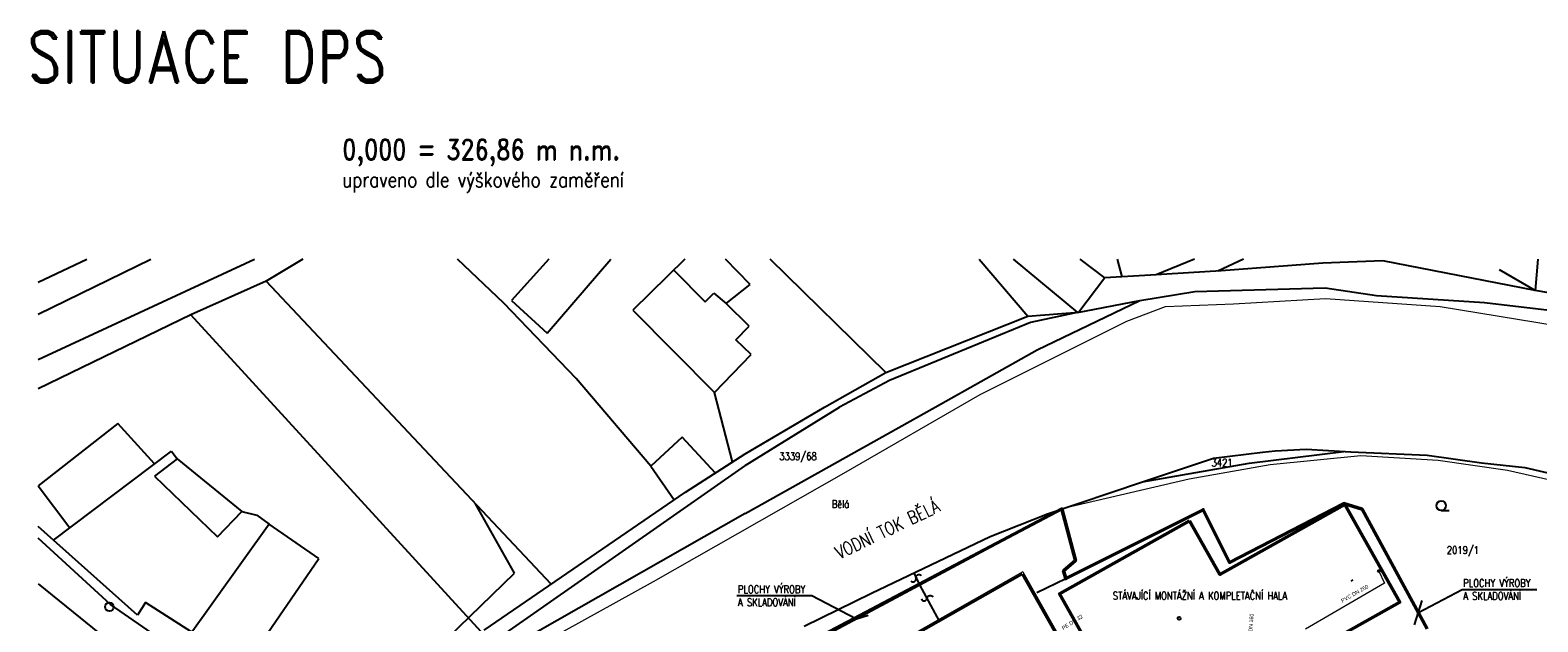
# Model space of a CAD drawing. Header units: millimetres. Extents: x 574189 to 1856771, y -1280639 to 333486.
# Tile 50 of 59: x 657941 to 951947, y 218103 to 333486. Entities that reach past the tile are written whole.
import ezdxf
from ezdxf.enums import TextEntityAlignment as Align
from ezdxf.lldxf.tags import DXFTag

# ---------------------------------------------------------------- set-up
doc = ezdxf.new("R2010")
doc.units = ezdxf.units.MM
doc.linetypes.add('DIVIDE', pattern=[8, 3, -1.5, 0.25, -1.5, 0.25, -1.5])
for name, color, linetype, lineweight in [('IN_C_TENKA', 7, 'Continuous', 18), ('OstKanDest', 32, '626B', 13), ('OstPlynNtl', 30, '633B', 13), ('OstVodPitna', 150, '616B', 13), ('Vrstva 34', 7, 'Continuous', 0), ('Vrstva 6', 7, 'Continuous', 0)]:
    doc.layers.add(name, color=color, linetype=linetype, lineweight=lineweight)
doc.layers.add('IN_TEXT', color=7, linetype='Continuous')
doc.layers.add('KATASTR', color=251, linetype='Continuous')
doc.styles.add('Koty', font='romand.shx', dxfattribs={"width": 0.8})
doc.styles.add('ROMAND', font='romand.shx', dxfattribs={"width": 0.85})
doc.styles.get("Standard").update_dxf_attribs({"font": 'iso.shx'})
doc.styles.add('Style-cs_Working', font='cs_Working.shx')
doc.linetypes.add('616B', pattern='A,5,-2,5,-5.5,[145,stn.shx,S=0.1,R=0,X=0,Y=0],-5.5,5,-2', length=30)
doc.linetypes.add('626B', pattern='A,5,-2,5,-5.5,[150,stn.shx,S=0.1,R=0,X=0,Y=0],-5.5,5,-2', length=30)
doc.linetypes.add('633B', pattern='A,5,-2,5,-5.5,[155,stn.shx,S=0.1,R=0,X=0,Y=0],-5.5,5,-2', length=30)
tags = doc.linetypes.add('PLYN', pattern='A,12.7,-5.08,["GAS",Standard,S=2.54,R=0,X=-2.54,Y=-1.27],-6.35', length=24.13).pattern_tags.tags
tags[6] = DXFTag(74, 10)
doc.dimstyles.new('IP 1_100', dxfattribs={"dimscale": 100, "dimtxt": 2.5, "dimasz": 2, "dimexe": 1, "dimexo": 1, "dimgap": 1, "dimtad": 1, "dimdec": 0, "dimzin": 0, "dimdsep": 46, "dimtxsty": 'ROMAND', "dimblk": 'ARCHTICK', "dimcen": 0.09, "dimdle": 1, "dimclrd": 256, "dimclre": 256, "dimclrt": 7, "dimadec": 0, "dimazin": 0, "dimtfac": 1, "dimtdec": 0, "dimtix": 1, "dimtmove": 2, "dimatfit": 3, "dimldrblk": 'OBLIQUE', "dimfxl": 20, "dimfxlon": 1, "dimtolj": 1, "dimtzin": 0, "dimarcsym": 0})

# ---------------------------------------------------------------- blocks, each defined once
blk = doc.blocks.new('_ArchTick')
at = {"color": 0, "linetype": 'ByBlock', "lineweight": 13, "const_width": 0.15}
blk.add_lwpolyline([(-0.5, -0.5), (0.5, 0.5)], dxfattribs=at)
blk = doc.blocks.new('Z601')
at = {"layer": 'Vrstva 34', "color": 32, "linetype": 'Continuous', "lineweight": 13}
for p, q in [((-0.25, 0.05), (-0.2, 0.15)), ((-0.25, -0.05), (-0.25, 0.05)), ((-0.2, 0.15), (-0.15, 0.2)), ((-0.15, 0.2), (-0.05, 0.25)), ((-0.15, 0.1), (-0.15, -0.1)), ((-0.05, 0.25), (0.05, 0.25)), ((-0.05, -0.15), (-0.05, 0.15)), ((-0.05, 0.15), (0.05, 0.15)), ((0.05, 0.25), (0.15, 0.2)), ((0.05, 0.15), (0.05, -0.15)), ((0.15, 0.2), (0.2, 0.15)), ((0.15, -0.1), (0.15, 0.1)), ((0.2, 0.15), (0.25, 0.05)), ((0.25, 0.05), (0.25, -0.05)), ((-0.2, -0.15), (-0.25, -0.05)), ((-0.15, -0.2), (-0.2, -0.15)), ((-0.15, -0.1), (-0.05, -0.15)), ((-0.05, -0.25), (-0.15, -0.2)), ((0.05, -0.25), (-0.05, -0.25)), ((0.05, -0.15), (0.15, -0.1)), ((0.15, -0.2), (0.05, -0.25)), ((0.2, -0.15), (0.15, -0.2)), ((0.25, -0.05), (0.2, -0.15))]:
    blk.add_line(p, q, dxfattribs=at)

msp = doc.modelspace()

# ---------------------------------------------------------------- linework, layer by layer
at = {"layer": 'IN_C_TENKA', "color": 152}
for points in [[(659496.7, 179671.1), (676988.1, 183383.3), (699594.6, 189515.4), (715742.2, 194033.8), (732535.7, 199197.6), (758210.3, 214205.1), (779525.1, 225985.1), (816634.4, 247080.5), (843165.5, 262417), (871777.5, 276713.6), (879320.6, 279573), (892586.2, 280092.8), (910533.7, 281132.6), (932903.1, 279573), (963075.7, 274634.1), (1007027.8, 270716.7), (1037813.6, 272025.8), (1057348.4, 273337.1)], [(1057348.4, 236577.6), (1046760.5, 236192.8), (1014519.8, 237725.1), (982419.6, 240665.7), (966102, 243071.7), (946039.4, 247616.2), (932493, 249534.3), (917437.6, 250481.2), (899750.1, 248692.6), (883957.7, 245957), (859144.3, 240125.3), (827917.3, 223642.9), (799932.1, 208871.6), (758273.7, 186883.3), (745936.9, 178808.4), (734921.7, 169632.7), (710468.3, 149263.3), (709639.9, 145444.1), (716976.2, 121475.2), (727014.2, 101072.3), (735840.2, 62647.6), (740053.4, 28771.2), (741413.2, 16731), (741254.4, 13253.8)]]:
    msp.add_lwpolyline(points, dxfattribs=at)
at = {"layer": 'IN_C_TENKA', "color": 165, "lineweight": 50}
msp.add_lwpolyline([(758273.7, 186883.3), (859144.3, 240125.3), (859144.3, 240125.3), (861767.6, 230043.4), (859459, 228020.5), (859897, 226525.1), (886697.6, 239966.8), (891845, 229703.8), (914104, 241161.4), (917716.7, 240065.5), (930361.5, 216767)], dxfattribs=at)
at = {"layer": 'KATASTR'}
for p, q in [((659496.7, 269245.9), (701711.7, 288797.6)), ((659496.7, 278088.8), (681501.7, 288797.6)), ((659496.7, 284321.2), (668986.6, 288797.6)), ((711134.6, 288797.6), (703948.7, 284551.7)), ((750336.4, 280247.2), (741250.5, 288797.6)), ((759079.1, 288797.6), (751777.5, 280738.8)), ((758772, 274401.6), (771194.3, 288797.6)), ((785593.8, 288797.6), (775467.5, 278851.8)), ((798357.2, 283911.6), (793505, 288797.6)), ((824812.4, 266699.1), (802273.5, 288797.6)), ((843017.7, 288797.6), (852487, 277723.6)), ((849605, 288797.6), (862162.2, 278443.6)), ((867497.4, 285207.1), (862713.8, 288797.6)), ((869895.5, 288797.6), (870850.3, 285405.1)), ((884964, 288797.6), (877510.8, 285798.5)), ((894518.1, 288797.6), (889512.7, 286507.4)), ((921725.2, 288484.8), (910016.3, 288076)), ((951441, 282728.7), (921725.2, 288484.8)), ((951933, 288797.6), (951441, 282728.7)), ((783444.6, 286686.7), (789602.2, 280538.4)), ((867497.4, 285207.1), (862463.8, 278501.1)), ((876435.9, 285735.1), (867497.4, 285207.1)), ((890213.7, 286548.8), (876435.9, 285735.1)), ((910016.3, 288076), (890213.7, 286548.8)), ((951441, 282728.7), (944458.8, 286760.1)), ((703948.7, 284551.7), (689251.1, 277978.7)), ((759523.3, 225438.9), (703948.7, 284551.7)), ((793655.2, 280168.9), (798357.2, 283911.6)), ((874330.8, 280761.4), (885065.6, 282511.7)), ((885065.6, 282511.7), (910499.6, 283254.9)), ((910499.6, 283254.9), (920465, 281768.5)), ((964127.9, 280470.1), (951441, 282728.7)), ((764414.8, 265543.3), (750336.4, 280247.2)), ((751777.5, 280738.8), (758772, 274401.6)), ((789602.2, 280538.4), (791288.2, 282227)), ((791288.2, 282227), (793655.2, 280168.9)), ((798166, 275784.1), (793655.2, 280168.9)), ((854312.5, 271115.8), (874330.8, 280761.4)), ((862162.2, 278443.6), (874330.8, 280761.4)), ((920465, 281768.5), (941556.4, 280371.7)), ((941556.4, 280371.7), (959645.2, 278207.1)), ((689251.1, 277978.7), (659496.7, 263548.4)), ((745918, 216185.3), (689251.1, 277978.7)), ((775467.5, 278851.8), (791395.3, 262828.9)), ((824812.4, 266699.1), (852487, 277723.6)), ((853001.7, 276489.3), (825520, 265174.6)), ((852487, 277723.6), (862463.8, 278501.1)), ((862463.8, 278501.1), (853001.7, 276489.3)), ((795574.4, 273118), (798166, 275784.1)), ((798568.2, 270207.8), (795574.4, 273118)), ((834405.9, 259972), (854312.5, 271115.8)), ((791395.3, 262828.9), (798568.2, 270207.8)), ((779005.3, 248483.3), (764414.8, 265543.3)), ((812816.4, 259972), (824812.4, 266699.1)), ((825520, 265174.6), (815760.4, 259972)), ((794930.1, 249277.7), (791395.3, 262828.9)), ((797397.2, 239254.4), (834405.9, 259972)), ((675022, 256750), (659496.7, 244642.4)), ((682182.4, 248906.5), (675022, 256750)), ((785056.1, 254118.7), (779005.3, 248483.3)), ((791570.6, 247123.9), (785056.1, 254118.7)), ((662495.6, 234050.9), (685472.7, 251389.4)), ((685472.7, 251389.4), (686609.1, 249883.5)), ((785744.1, 243388.4), (797397.2, 250859.4)), ((874866.7, 245437.9), (888724.6, 250019.2)), ((888724.6, 250019.2), (898247.8, 251219)), ((895621, 249071.7), (914139.5, 251353.7)), ((898247.8, 251219), (900719.5, 251443.6)), ((900719.5, 251443.6), (906786.2, 251780.4)), ((906786.2, 251780.4), (915493.1, 251275.2)), ((915493.1, 251275.2), (930366.7, 250603.4)), ((930366.7, 250603.4), (940964.8, 249090)), ((686609.1, 249883.5), (682162.3, 246528)), ((686609.1, 249883.5), (699250.7, 239635.3)), ((797397.2, 248571.1), (750050.6, 215520.9)), ((779005.3, 248483.3), (783530.4, 241873.1)), ((874866.7, 245437.9), (895621, 249071.7)), ((940964.8, 249090), (949409.5, 248182.5)), ((949409.5, 248182.5), (969113.7, 243645.4)), ((659496.7, 244642.4), (665677.3, 236451.8)), ((682162.3, 246528), (694443.7, 234660.6)), ((856356.6, 239183.3), (874866.7, 245437.9)), ((752374.3, 227590.9), (744799.5, 241100.1)), ((746453.9, 216492.2), (785744.1, 243388.4)), ((891845, 229703.8), (914104, 241161.4)), ((914104, 241161.4), (917716.7, 240065.5)), ((694443.7, 234660.6), (699250.7, 239635.3)), ((699250.7, 239635.3), (702119.9, 238912.1)), ((702119.9, 238912.1), (704567.3, 237163.3)), ((797397.2, 239254.4), (743984.2, 208872.6)), ((797397.2, 207147.4), (859144.3, 240125.3)), ((845151.4, 234770.3), (856356.6, 239183.3)), ((859144.3, 240125.3), (861767.6, 230043.4)), ((859897, 226525.1), (886697.6, 239966.8)), ((886697.6, 239966.8), (891845, 229703.8)), ((917716.7, 240065.5), (930361.5, 216767)), ((933102.3, 239831.7), (934675.4, 239831.7)), ((678895.4, 219429.6), (659496.7, 236724.6)), ((704549.6, 237138.5), (688710.4, 214973)), ((714241.6, 230483.6), (704549.6, 237138.5)), ((673635.1, 221480.1), (659496.7, 234389.5)), ((822023.4, 223682.8), (845151.4, 234770.3)), ((699180, 208548.5), (714241.6, 230483.6)), ((861767.6, 230043.4), (859459, 228020.5)), ((737154.4, 212852), (752374.3, 227590.9)), ((831459, 225339.1), (830341.3, 227670.4)), ((854272.1, 223846.8), (859897, 226525.1)), ((859459, 228020.5), (859897, 226525.1)), ((659496.7, 225537.2), (679269.3, 209567.5)), ((808886.3, 217284), (822023.4, 223682.8)), ((835238.1, 218263.2), (831459, 225339.1)), ((915881.7, 226265), (915503.1, 226055.8)), ((683476.5, 214673.5), (673635.1, 221480.1)), ((680445, 221856.4), (678895.4, 219429.6)), ((689498.4, 216075.8), (680445, 221856.4))]:
    msp.add_line(p, q, dxfattribs=at)
for points in [[(797397.2, 248571.1), (815760.4, 259972)], [(797397.2, 250859.4), (812816.4, 259972)]]:
    msp.add_lwpolyline(points, dxfattribs=at)
at = {"layer": 'KATASTR', "color": 7, "lineweight": 50}
msp.add_lwpolyline([(884012.1, 237829.8), (858667.2, 223568.5), (875322.1, 193969.8), (925012.1, 221909.8), (914282.1, 240959.8), (889962.1, 227339.8), (884012.1, 237829.8)], dxfattribs=at)
at = {"layer": 'KATASTR'}
for points in [[(829680.8, 226096.8, 0.7743875), (830694.1, 226611.1, -0.78129221), (831706.6, 227125)], [(831724.3, 222582.5, 0.7743875), (832850.5, 222733.5, -0.78129221), (833976, 222884.4)]]:
    msp.add_lwpolyline(points, format="xyb", dxfattribs=at)
for centre, radius in [((933102.3, 240760.7), 929), ((673381.8, 221050.2), 833.4), ((881991.4, 218787.6), 285.6)]:
    msp.add_circle(centre, radius, dxfattribs=at)
at = {"layer": 'OstKanDest', "ltscale": 500}
msp.add_line((922035.2, 225676.5), (906644.2, 216707.5), dxfattribs=at)
at = {"layer": 'OstPlynNtl', "linetype": 'PLYN', "ltscale": 300}
for q in [(816403.7, 207919.8), (861496.4, 210094.1)]:
    msp.add_line((851488.6, 227830.2), q, dxfattribs=at)
at = {"layer": 'Vrstva 34', "color": 32, "linetype": 'Continuous', "lineweight": 13}
msp.add_line((920952.2, 228006.5), (922035.2, 225676.5), dxfattribs=at)
at = {"layer": 'Vrstva 6', "color": 1, "linetype": 'Continuous', "lineweight": 30}
for q in [(816812.7, 207806.9), (881204.9, 174555.9)]:
    msp.add_line((851375.1, 227420.8), q, dxfattribs=at)

# ---------------------------------------------------------------- block references
at = {"layer": 'Vrstva 34', "color": 32, "linetype": 'Continuous', "lineweight": 13, "xscale": 999.9976228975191, "yscale": 999.9976228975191, "zscale": 999.9976228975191, "rotation": 9.727428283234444}
msp.add_blockref('Z601', (920952.2, 228006.5), dxfattribs=at)

# ---------------------------------------------------------------- texts
at = {"layer": 'IN_TEXT', "attachment_point": 1, "style": 'Koty'}
for s, insert, char_height, width in [('SITUACE DPS', (657285.8, 333308.7), 10000, 96257.653), ('0,000 = 326,86 m n.m.', (718821.7, 312193.6), 4000, 99663.693), ('upraveno dle výškového zaměření', (718821.7, 305841), 3000, 71557.615), ('PLOCHY VÝROBY A SKLADOVÁNÍ', (937388.3, 226404.3), 1500, 15598.124), ('PLOCHY VÝROBY A SKLADOVÁNÍ', (795956.5, 225186.7), 1500, 15598.124), ('STÁVAJÍCÍ MONTÁŽNÍ A KOMPLETAČNÍ HALA', (869064.1, 223940), 1500, 47782.289)]:
    msp.add_mtext(s, dxfattribs=dict(at, insert=insert, char_height=char_height, width=width))
at = {"layer": 'IN_TEXT', "insert": (814615.9, 232534.5), "char_height": 2500, "width": 34296.584, "attachment_point": 1, "rotation": 25.519609, "style": 'Koty'}
msp.add_mtext('VODNÍ TOK BĚLÁ', dxfattribs=at)
at = {"layer": 'KATASTR', "char_height": 1500, "width": 486.766, "attachment_point": 1, "style": 'Koty'}
for s, insert in [('3339/68', (804024.8, 251147.5)), ('3421', (888319.6, 249885.3)), ('Bělá', (814261.1, 241821.8)), ('2019/1', (934194.4, 232843.6))]:
    msp.add_mtext(s, dxfattribs=dict(at, insert=insert))
at = {"layer": 'OstVodPitna', "linetype": 'DIVIDE', "lineweight": 13, "ltscale": 200, "style": 'Style-cs_Working'}
msp.add_text('PE DN 32', height=749.99, rotation=32.502375, dxfattribs=at).set_placement((861158.3, 218026), align=Align.MIDDLE_CENTER)
at = {"layer": 'Vrstva 34', "color": 32, "linetype": 'Continuous', "lineweight": 13, "style": 'Style-cs_Working'}
for s, rotation, p in [('PVC DN 250', 29.81865, (916234.9, 223622.2)), ('PVC DN 160', 85.928906, (895939.4, 216742.8))]:
    msp.add_text(s, height=749.99, rotation=rotation, dxfattribs=at).set_placement(p, align=Align.MIDDLE_CENTER)

# ---------------------------------------------------------------- leaders
at = {"layer": 'IN_TEXT'}
for points in [[(928555.6, 219888.8), (937187.4, 224395.1), (951774.1, 224395.1)], [(818974.1, 218671.2), (810342.3, 223177.5), (795755.6, 223177.5)]]:
    msp.add_leader(points, dimstyle='IP 1_100', override={"dimasz": 35, "dimgap": 1, "dimtad": 0}, dxfattribs=at)

doc.saveas('drawing.dxf')
